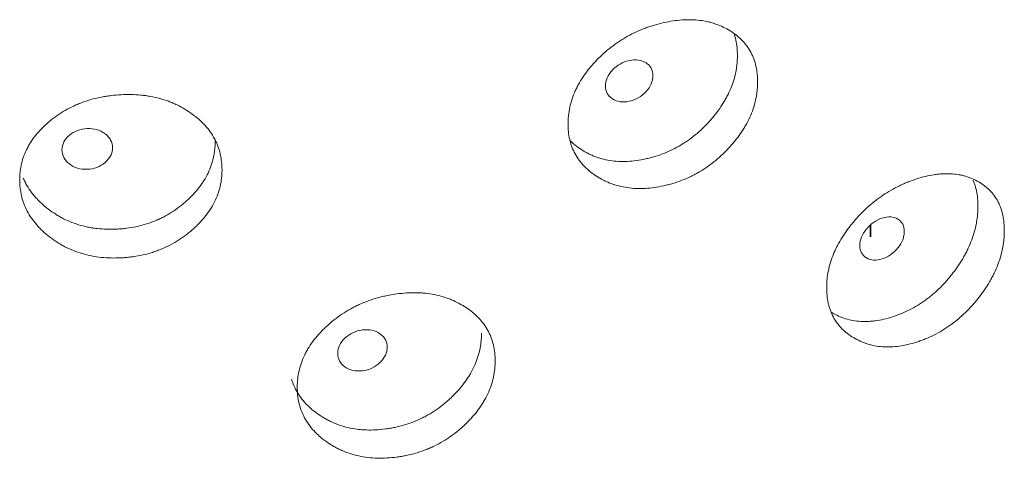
# Model space of a CAD drawing. Header units: millimetres. Extents: x 4 to 1188, y 1 to 840.
# Tile 154 of 197: x 993.13 to 998.76, y 222.37 to 224.88. Entities that reach past the tile are written whole.
import ezdxf

# ---------------------------------------------------------------- set-up
doc = ezdxf.new("R2010")
doc.units = ezdxf.units.MM
doc.layers.add('1', color=7, linetype='Continuous')

msp = doc.modelspace()

# ---------------------------------------------------------------- linework, layer by layer
at = {"layer": '1', "color": 154, "linetype": 'Continuous', "lineweight": 35}
msp.add_line((997.9934, 223.7062), (997.9934, 223.6402), dxfattribs=at)
at = {"layer": '1', "color": 154, "linetype": 'Continuous', "lineweight": 13}
for points, knots in [([(997.3467, 224.5268), (997.3467, 224.5248), (997.3467, 224.5229), (997.3467, 224.519), (997.3466, 224.5131), (997.3461, 224.4994), (997.3446, 224.4796), (997.3426, 224.4636), (997.3408, 224.4516), (997.3401, 224.4476), (997.3387, 224.4395), (997.3379, 224.4355), (997.3305, 224.3995), (997.3206, 224.3676), (997.3003, 224.3202), (997.2927, 224.3044), (997.282, 224.2848), (997.2798, 224.2808), (997.2754, 224.273), (997.2685, 224.2614), (997.2613, 224.2499), (997.2463, 224.2272), (997.2356, 224.2125), (997.2186, 224.1908), (997.2128, 224.1836), (997.2009, 224.1695), (997.1948, 224.1625), (997.1823, 224.1486), (997.1759, 224.1418), (997.1661, 224.1316), (997.1628, 224.1282), (997.1561, 224.1216), (997.1528, 224.1183), (997.1358, 224.102), (997.1218, 224.0894), (997.0785, 224.0535), (997.0477, 224.0318), (997.0108, 224.0101), (997.0067, 224.0077), (996.9984, 224.0031), (996.986, 223.9963), (996.9734, 223.9899), (996.9482, 223.9777), (996.9312, 223.9704), (996.8968, 223.9571), (996.8794, 223.9512), (996.8531, 223.9433), (996.8443, 223.9408), (996.831, 223.9374), (996.8265, 223.9362), (996.8177, 223.9341), (996.8132, 223.9331), (996.7733, 223.9243), (996.7382, 223.9192), (996.686, 223.9164), (996.6686, 223.9162), (996.6342, 223.9176), (996.6174, 223.9191), (996.5682, 223.9263), (996.5293, 223.9363), (996.4928, 223.9512), (996.4785, 223.9576), (996.4713, 223.9609), (996.4505, 223.9715), (996.4372, 223.9792), (996.4116, 223.9957), (996.3994, 224.0045), (996.3819, 224.0187), (996.3734, 224.026), (996.3652, 224.0337), (996.3598, 224.0389), (996.3572, 224.0415), (996.3339, 224.0657), (996.3165, 224.0891), (996.2956, 224.1275), (996.2881, 224.1441), (996.2818, 224.1615), (996.2795, 224.1686), (996.2783, 224.1721), (996.2751, 224.1829), (996.2732, 224.1901), (996.2649, 224.2265), (996.2611, 224.2642), (996.2622, 224.3031), (996.2631, 224.3187), (996.2637, 224.3266), (996.2662, 224.3502), (996.2688, 224.366), (996.279, 224.4131), (996.2893, 224.4445), (996.3053, 224.4797), (996.3071, 224.4837), (996.3109, 224.4914), (996.3167, 224.5031), (996.323, 224.5145), (996.3361, 224.5371), (996.3456, 224.5519), (996.3661, 224.581), (996.3771, 224.5952), (996.3946, 224.6162), (996.4006, 224.6231), (996.4098, 224.6334), (996.413, 224.6368), (996.4193, 224.6436), (996.4225, 224.6469), (996.4514, 224.677), (996.4789, 224.702), (996.5234, 224.7366), (996.5387, 224.7477), (996.5586, 224.7608), (996.5625, 224.7634), (996.5706, 224.7685), (996.5746, 224.771), (996.5867, 224.7784), (996.5949, 224.7831), (996.6359, 224.806), (996.6697, 224.8215), (996.7131, 224.8377), (996.7262, 224.8423), (996.7395, 224.8466), (996.7483, 224.8493), (996.7528, 224.8507), (996.7749, 224.8572), (996.7926, 224.8617), (996.8455, 224.8734), (996.8805, 224.8787), (996.9197, 224.8813), (996.9241, 224.8816), (996.9327, 224.882), (996.9456, 224.8824), (996.9753, 224.8824), (997.0164, 224.8794), (997.0557, 224.8725), (997.0823, 224.8656), (997.0935, 224.8622), (997.101, 224.8598), (997.1046, 224.8585), (997.1375, 224.847), (997.1643, 224.8339), (997.2017, 224.8108), (997.2136, 224.8025), (997.2279, 224.7912), (997.2307, 224.789), (997.2362, 224.7843), (997.2443, 224.7773), (997.2521, 224.7699), (997.2769, 224.7446), (997.2937, 224.7221), (997.3106, 224.6908), (997.3138, 224.6844), (997.3197, 224.6713), (997.3225, 224.6646), (997.33, 224.6443), (997.334, 224.6304), (997.3437, 224.5877), (997.3467, 224.5578), (997.3467, 224.5268)], [0, 0, 0, 0, 0.001953, 0.001953, 0.003906, 0.007813, 0.015625, 0.023438, 0.023438, 0.027344, 0.027344, 0.03125, 0.03125, 0.0625, 0.0625, 0.078125, 0.078125, 0.082031, 0.082031, 0.085938, 0.09375, 0.09375, 0.109375, 0.109375, 0.117188, 0.117188, 0.125, 0.125, 0.132813, 0.132813, 0.136719, 0.136719, 0.140625, 0.140625, 0.15625, 0.15625, 0.1875, 0.1875, 0.191406, 0.191406, 0.195313, 0.203125, 0.203125, 0.21875, 0.21875, 0.234375, 0.234375, 0.242188, 0.242188, 0.246094, 0.246094, 0.25, 0.25, 0.28125, 0.28125, 0.296875, 0.296875, 0.3125, 0.3125, 0.34375, 0.351563, 0.351563, 0.359375, 0.359375, 0.375, 0.375, 0.390625, 0.390625, 0.398438, 0.402344, 0.402344, 0.40625, 0.40625, 0.4375, 0.4375, 0.453125, 0.457031, 0.457031, 0.460938, 0.460938, 0.46875, 0.46875, 0.5, 0.507813, 0.507813, 0.515625, 0.515625, 0.53125, 0.53125, 0.5625, 0.5625, 0.566406, 0.566406, 0.570313, 0.578125, 0.578125, 0.59375, 0.59375, 0.609375, 0.609375, 0.617188, 0.617188, 0.621094, 0.621094, 0.625, 0.625, 0.65625, 0.65625, 0.671875, 0.671875, 0.675781, 0.675781, 0.679688, 0.679688, 0.6875, 0.6875, 0.71875, 0.71875, 0.726563, 0.730469, 0.730469, 0.734375, 0.734375, 0.75, 0.75, 0.78125, 0.78125, 0.785156, 0.785156, 0.789063, 0.796875, 0.8125, 0.828125, 0.835938, 0.839844, 0.839844, 0.84375, 0.84375, 0.875, 0.875, 0.890625, 0.890625, 0.894531, 0.894531, 0.898438, 0.90625, 0.90625, 0.9375, 0.9375, 0.945313, 0.945313, 0.953125, 0.953125, 0.96875, 0.96875, 1, 1, 1, 1]), ([(997.2109, 224.8058), (997.2154, 224.7928), (997.2191, 224.7796), (997.2282, 224.7378), (997.2311, 224.7083), (997.2311, 224.6776)], [0, 0, 0, 0, 0.324781, 0.324781, 1, 1, 1, 1]), ([(997.2311, 224.6776), (997.2311, 224.6757), (997.2311, 224.6737), (997.231, 224.6699), (997.2309, 224.6641), (997.2305, 224.6506), (997.2291, 224.6311), (997.2272, 224.6153), (997.2254, 224.6034), (997.2248, 224.5995), (997.2235, 224.5915), (997.2227, 224.5876), (997.2157, 224.552), (997.2062, 224.5205), (997.1868, 224.4736), (997.1795, 224.458), (997.1693, 224.4385), (997.1672, 224.4346), (997.1629, 224.4269), (997.1564, 224.4153), (997.1494, 224.4039), (997.1253, 224.3664), (997.1033, 224.3376), (997.0731, 224.303), (997.0669, 224.2962), (997.0573, 224.286), (997.0541, 224.2827), (997.0476, 224.276), (997.0444, 224.2727), (997.0279, 224.2564), (997.0006, 224.2313), (996.9641, 224.2026), (996.9372, 224.184), (996.9254, 224.1764), (996.9175, 224.1713), (996.9135, 224.1689), (996.8772, 224.1471), (996.8441, 224.1309), (996.7933, 224.1109), (996.7718, 224.1035), (996.75, 224.0972), (996.7413, 224.0947), (996.7369, 224.0935), (996.7238, 224.0901), (996.715, 224.088), (996.6713, 224.0784), (996.6366, 224.0735), (996.5936, 224.0714), (996.585, 224.0712), (996.5722, 224.0712), (996.5679, 224.0713), (996.5594, 224.0715), (996.5382, 224.0723), (996.5177, 224.0745), (996.4695, 224.0822), (996.4353, 224.0916), (996.4029, 224.1051), (996.3958, 224.1082), (996.3922, 224.1098), (996.3817, 224.1147), (996.3748, 224.1182), (996.3546, 224.129), (996.3417, 224.1368), (996.3169, 224.1536), (996.305, 224.1625), (996.2881, 224.1769), (996.2826, 224.1818), (996.2767, 224.1874), (996.2762, 224.188), (996.2756, 224.1885)], [0, 0, 0, 0, 0.004892, 0.004892, 0.009784, 0.019568, 0.039136, 0.058704, 0.058704, 0.068488, 0.068488, 0.078272, 0.078272, 0.156544, 0.156544, 0.195679, 0.195679, 0.205463, 0.205463, 0.215247, 0.234815, 0.234815, 0.313087, 0.313087, 0.332655, 0.332655, 0.342439, 0.342439, 0.352223, 0.352223, 0.391359, 0.430495, 0.450063, 0.459847, 0.459847, 0.469631, 0.469631, 0.547902, 0.547902, 0.587038, 0.596822, 0.596822, 0.606606, 0.606606, 0.626174, 0.626174, 0.704446, 0.704446, 0.724014, 0.724014, 0.733798, 0.733798, 0.743582, 0.782718, 0.782718, 0.860989, 0.870773, 0.870773, 0.880557, 0.880557, 0.900125, 0.900125, 0.939261, 0.939261, 0.978397, 0.978397, 0.997965, 0.997965, 1, 1, 1, 1]), ([(996.4764, 224.5035), (996.4763, 224.4874), (996.4795, 224.4733), (996.4928, 224.4486), (996.5025, 224.4383), (996.5294, 224.4209), (996.5441, 224.4154), (996.5762, 224.4107), (996.5933, 224.4115), (996.6497, 224.4236), (996.6816, 224.4419), (996.7213, 224.485), (996.7312, 224.4998), (996.7411, 224.5225), (996.7435, 224.5302), (996.7468, 224.5458), (996.7476, 224.5536), (996.7475, 224.5779), (996.7442, 224.5922), (996.7344, 224.6106), (996.7303, 224.6162), (996.7205, 224.6265), (996.7149, 224.6311), (996.6949, 224.6439), (996.6802, 224.6492), (996.6483, 224.6537), (996.6312, 224.6528), (996.5747, 224.6406), (996.5424, 224.6222), (996.4898, 224.5659), (996.4765, 224.5356), (996.4764, 224.5035)], [0, 0, 0, 0, 0.0625, 0.0625, 0.125, 0.125, 0.1875, 0.1875, 0.25, 0.25, 0.375, 0.375, 0.4375, 0.4375, 0.46875, 0.46875, 0.5, 0.5, 0.5625, 0.5625, 0.59375, 0.59375, 0.625, 0.625, 0.6875, 0.6875, 0.75, 0.75, 0.875, 0.875, 1, 1, 1, 1]), ([(994.2825, 224.0239), (994.2825, 224.0219), (994.2825, 224.02), (994.2825, 224.0161), (994.2824, 224.0102), (994.2818, 223.9966), (994.2803, 223.9771), (994.2781, 223.9615), (994.2761, 223.9497), (994.2754, 223.9458), (994.2738, 223.938), (994.273, 223.9342), (994.265, 223.8994), (994.2542, 223.8692), (994.2323, 223.8252), (994.224, 223.8107), (994.2125, 223.7929), (994.2101, 223.7893), (994.2053, 223.7822), (994.1979, 223.7717), (994.1901, 223.7615), (994.1738, 223.7414), (994.1623, 223.7284), (994.144, 223.7096), (994.1377, 223.7034), (994.1249, 223.6913), (994.1183, 223.6853), (994.1048, 223.6736), (994.0979, 223.6678), (994.0874, 223.6593), (994.0838, 223.6565), (994.0766, 223.6509), (994.073, 223.6482), (994.0548, 223.6347), (994.0397, 223.6246), (993.993, 223.596), (993.96, 223.5794), (993.9204, 223.5639), (993.916, 223.5622), (993.9071, 223.559), (993.8937, 223.5543), (993.8803, 223.55), (993.8532, 223.5421), (993.835, 223.5376), (993.7982, 223.5301), (993.7796, 223.5271), (993.7515, 223.5237), (993.7421, 223.5227), (993.7279, 223.5215), (993.7232, 223.5211), (993.7137, 223.5205), (993.709, 223.5202), (993.6664, 223.5181), (993.6289, 223.5189), (993.5734, 223.5248), (993.555, 223.5275), (993.5184, 223.5347), (993.5006, 223.5391), (993.4484, 223.5544), (993.4072, 223.571), (993.3686, 223.592), (993.3534, 223.6007), (993.3459, 223.6053), (993.3238, 223.6194), (993.3098, 223.6293), (993.2828, 223.65), (993.2699, 223.6609), (993.2514, 223.678), (993.2424, 223.6867), (993.2338, 223.6958), (993.2282, 223.7019), (993.2254, 223.705), (993.2008, 223.733), (993.1825, 223.7594), (993.1606, 223.8012), (993.1526, 223.8191), (993.1461, 223.8375), (993.1436, 223.845), (993.1424, 223.8487), (993.139, 223.86), (993.137, 223.8675), (993.1282, 223.9054), (993.1243, 223.9436), (993.1254, 223.9823), (993.1263, 223.9979), (993.127, 224.0056), (993.1297, 224.0289), (993.1323, 224.0442), (993.1431, 224.0896), (993.1539, 224.1193), (993.1707, 224.1518), (993.1727, 224.1554), (993.1766, 224.1626), (993.1828, 224.1732), (993.1894, 224.1836), (993.2032, 224.2041), (993.2132, 224.2173), (993.2348, 224.2429), (993.2464, 224.2553), (993.2648, 224.2733), (993.2712, 224.2793), (993.2809, 224.288), (993.2842, 224.2909), (993.2909, 224.2966), (993.2942, 224.2995), (993.3248, 224.3247), (993.3539, 224.3451), (993.4009, 224.3723), (993.4171, 224.3808), (993.4382, 224.3906), (993.4424, 224.3925), (993.4509, 224.3963), (993.4552, 224.3981), (993.468, 224.4035), (993.4767, 224.4069), (993.5202, 224.4228), (993.5561, 224.4327), (993.6023, 224.4416), (993.6163, 224.444), (993.6303, 224.446), (993.6398, 224.4473), (993.6445, 224.4479), (993.6681, 224.4507), (993.6869, 224.4522), (993.7433, 224.455), (993.7808, 224.4545), (993.8228, 224.4505), (993.8274, 224.45), (993.8367, 224.449), (993.8505, 224.4472), (993.8823, 224.4422), (993.9263, 224.4324), (993.9686, 224.4188), (993.9972, 224.4074), (994.0092, 224.4021), (994.0172, 224.3984), (994.0212, 224.3966), (994.0565, 224.3795), (994.0854, 224.3619), (994.1257, 224.3324), (994.1386, 224.3221), (994.154, 224.3085), (994.157, 224.3057), (994.163, 224.3002), (994.1718, 224.2917), (994.1801, 224.2831), (994.2069, 224.2536), (994.2251, 224.2282), (994.2434, 224.1941), (994.2469, 224.1871), (994.2533, 224.173), (994.2563, 224.1658), (994.2644, 224.1443), (994.2688, 224.1297), (994.2792, 224.0853), (994.2825, 224.055), (994.2825, 224.0239)], [0, 0, 0, 0, 0.001953, 0.001953, 0.003906, 0.007813, 0.015625, 0.023438, 0.023438, 0.027344, 0.027344, 0.03125, 0.03125, 0.0625, 0.0625, 0.078125, 0.078125, 0.082031, 0.082031, 0.085938, 0.09375, 0.09375, 0.109375, 0.109375, 0.117188, 0.117188, 0.125, 0.125, 0.132813, 0.132813, 0.136719, 0.136719, 0.140625, 0.140625, 0.15625, 0.15625, 0.1875, 0.1875, 0.191406, 0.191406, 0.195313, 0.203125, 0.203125, 0.21875, 0.21875, 0.234375, 0.234375, 0.242188, 0.242188, 0.246094, 0.246094, 0.25, 0.25, 0.28125, 0.28125, 0.296875, 0.296875, 0.3125, 0.3125, 0.34375, 0.351563, 0.351563, 0.359375, 0.359375, 0.375, 0.375, 0.390625, 0.390625, 0.398438, 0.402344, 0.402344, 0.40625, 0.40625, 0.4375, 0.4375, 0.453125, 0.457031, 0.457031, 0.460938, 0.460938, 0.46875, 0.46875, 0.5, 0.507813, 0.507813, 0.515625, 0.515625, 0.53125, 0.53125, 0.5625, 0.5625, 0.566406, 0.566406, 0.570313, 0.578125, 0.578125, 0.59375, 0.59375, 0.609375, 0.609375, 0.617188, 0.617188, 0.621094, 0.621094, 0.625, 0.625, 0.65625, 0.65625, 0.671875, 0.671875, 0.675781, 0.675781, 0.679688, 0.679688, 0.6875, 0.6875, 0.71875, 0.71875, 0.726563, 0.730469, 0.730469, 0.734375, 0.734375, 0.75, 0.75, 0.78125, 0.78125, 0.785156, 0.785156, 0.789063, 0.796875, 0.8125, 0.828125, 0.835938, 0.839844, 0.839844, 0.84375, 0.84375, 0.875, 0.875, 0.890625, 0.890625, 0.894531, 0.894531, 0.898438, 0.90625, 0.90625, 0.9375, 0.9375, 0.945313, 0.945313, 0.953125, 0.953125, 0.96875, 0.96875, 1, 1, 1, 1]), ([(993.3671, 224.1378), (993.3671, 224.1218), (993.3705, 224.1071), (993.3845, 224.0802), (993.3949, 224.0681), (993.4234, 224.0462), (993.439, 224.0381), (993.4731, 224.0279), (993.4913, 224.0258), (993.5514, 224.0283), (993.5854, 224.0411), (993.6278, 224.0774), (993.6383, 224.0904), (993.6489, 224.1115), (993.6515, 224.1188), (993.655, 224.1338), (993.6559, 224.1415), (993.6558, 224.1658), (993.6523, 224.1806), (993.6418, 224.2007), (993.6374, 224.207), (993.6269, 224.219), (993.6209, 224.2245), (993.5996, 224.2408), (993.584, 224.2486), (993.5499, 224.2586), (993.5317, 224.2607), (993.4715, 224.2581), (993.4373, 224.2453), (993.3814, 224.198), (993.3673, 224.1699), (993.3671, 224.1378)], [0, 0, 0, 0, 0.0625, 0.0625, 0.125, 0.125, 0.1875, 0.1875, 0.25, 0.25, 0.375, 0.375, 0.4375, 0.4375, 0.46875, 0.46875, 0.5, 0.5, 0.5625, 0.5625, 0.59375, 0.59375, 0.625, 0.625, 0.6875, 0.6875, 0.75, 0.75, 0.875, 0.875, 1, 1, 1, 1]), ([(994.2435, 224.1873), (994.2435, 224.1854), (994.2435, 224.1834), (994.2434, 224.1796), (994.2433, 224.1738), (994.2428, 224.1604), (994.2413, 224.1411), (994.2393, 224.1257), (994.2374, 224.1141), (994.2367, 224.1102), (994.2352, 224.1025), (994.2344, 224.0987), (994.2268, 224.0643), (994.2165, 224.0344), (994.1956, 223.9908), (994.1877, 223.9764), (994.1767, 223.9587), (994.1744, 223.9551), (994.1697, 223.9481), (994.1626, 223.9376), (994.1551, 223.9274), (994.1291, 223.894), (994.1054, 223.8689), (994.0727, 223.8394), (994.066, 223.8337), (994.0557, 223.8251), (994.0523, 223.8223), (994.0453, 223.8167), (994.0418, 223.814), (994.024, 223.8004), (993.9946, 223.7799), (993.9554, 223.7574), (993.9265, 223.7433), (993.9138, 223.7377), (993.9053, 223.734), (993.901, 223.7322), (993.8621, 223.7165), (993.8266, 223.7059), (993.7722, 223.6945), (993.7493, 223.6907), (993.726, 223.688), (993.7167, 223.687), (993.712, 223.6866), (993.698, 223.6854), (993.6886, 223.6847), (993.642, 223.6825), (993.6051, 223.6834), (993.5593, 223.6885), (993.5502, 223.6898), (993.5365, 223.6919), (993.532, 223.6927), (993.5229, 223.6944), (993.5004, 223.6987), (993.4786, 223.7043), (993.4276, 223.72), (993.3913, 223.7353), (993.357, 223.7541), (993.3495, 223.7584), (993.3457, 223.7606), (993.3346, 223.7673), (993.3273, 223.7719), (993.3059, 223.7861), (993.2923, 223.7961), (993.2662, 223.817), (993.2537, 223.8279), (993.2358, 223.8451), (993.23, 223.8509), (993.2216, 223.8599), (993.2188, 223.8629), (993.2134, 223.8691), (993.2107, 223.8721), (993.1872, 223.9001), (993.1697, 223.9263), (993.1521, 223.9613), (993.1487, 223.9686), (993.1455, 223.976)], [0, 0, 0, 0, 0.004383, 0.004383, 0.008765, 0.01753, 0.035061, 0.052591, 0.052591, 0.061356, 0.061356, 0.070121, 0.070121, 0.140243, 0.140243, 0.175303, 0.175303, 0.184068, 0.184068, 0.192834, 0.210364, 0.210364, 0.280485, 0.280485, 0.298016, 0.298016, 0.306781, 0.306781, 0.315546, 0.315546, 0.350607, 0.385667, 0.403198, 0.411963, 0.411963, 0.420728, 0.420728, 0.490849, 0.490849, 0.52591, 0.534675, 0.534675, 0.54344, 0.54344, 0.56097, 0.56097, 0.631092, 0.631092, 0.648622, 0.648622, 0.657387, 0.657387, 0.666152, 0.701213, 0.701213, 0.771334, 0.7801, 0.7801, 0.788865, 0.788865, 0.806395, 0.806395, 0.841456, 0.841456, 0.876516, 0.876516, 0.894047, 0.894047, 0.902812, 0.902812, 0.911577, 0.911577, 0.981698, 0.981698, 1, 1, 1, 1]), ([(998.758, 223.6748), (998.758, 223.6729), (998.758, 223.6709), (998.758, 223.667), (998.7579, 223.6612), (998.7574, 223.6474), (998.7561, 223.6275), (998.7542, 223.6114), (998.7525, 223.5992), (998.7519, 223.5951), (998.7506, 223.587), (998.7499, 223.5829), (998.743, 223.5463), (998.7337, 223.5137), (998.7149, 223.4646), (998.7078, 223.4483), (998.6979, 223.4278), (998.6959, 223.4237), (998.6917, 223.4155), (998.6854, 223.4034), (998.6786, 223.3913), (998.6647, 223.3675), (998.6547, 223.3519), (998.6389, 223.3289), (998.6335, 223.3213), (998.6225, 223.3062), (998.6168, 223.2987), (998.6052, 223.2839), (998.5992, 223.2765), (998.5901, 223.2656), (998.587, 223.262), (998.5808, 223.2548), (998.5776, 223.2512), (998.5619, 223.2336), (998.5488, 223.22), (998.5084, 223.1806), (998.4797, 223.1565), (998.4452, 223.1319), (998.4414, 223.1292), (998.4337, 223.1239), (998.422, 223.1162), (998.4103, 223.1088), (998.3867, 223.0947), (998.3708, 223.086), (998.3387, 223.07), (998.3224, 223.0627), (998.2978, 223.0528), (998.2895, 223.0496), (998.2771, 223.0451), (998.2729, 223.0437), (998.2646, 223.0409), (998.2604, 223.0395), (998.2231, 223.0276), (998.1901, 223.0197), (998.1411, 223.0128), (998.1248, 223.0113), (998.0925, 223.01), (998.0767, 223.0102), (998.0305, 223.0135), (997.9939, 223.0205), (997.9595, 223.0325), (997.946, 223.0377), (997.9393, 223.0405), (997.9197, 223.0495), (997.9071, 223.0561), (997.883, 223.0706), (997.8715, 223.0784), (997.855, 223.0912), (997.8469, 223.0979), (997.8392, 223.1049), (997.8342, 223.1097), (997.8317, 223.1121), (997.8097, 223.1344), (997.7933, 223.1566), (997.7736, 223.1933), (997.7664, 223.2093), (997.7606, 223.2262), (997.7583, 223.2331), (997.7572, 223.2366), (997.7542, 223.247), (997.7524, 223.2541), (997.7445, 223.2899), (997.741, 223.3272), (997.742, 223.3662), (997.7428, 223.3819), (997.7434, 223.3899), (997.7458, 223.4137), (997.7482, 223.4296), (997.7578, 223.4776), (997.7676, 223.5098), (997.7827, 223.5463), (997.7844, 223.5503), (997.788, 223.5584), (997.7935, 223.5705), (997.7994, 223.5824), (997.8118, 223.6061), (997.8208, 223.6216), (997.8401, 223.6523), (997.8505, 223.6674), (997.867, 223.6897), (997.8726, 223.6971), (997.8813, 223.7081), (997.8843, 223.7118), (997.8902, 223.7191), (997.8932, 223.7227), (997.9205, 223.755), (997.9465, 223.7822), (997.9883, 223.8203), (998.0027, 223.8325), (998.0214, 223.8473), (998.0251, 223.8502), (998.0327, 223.8559), (998.0365, 223.8587), (998.0479, 223.867), (998.0555, 223.8724), (998.0941, 223.8985), (998.1258, 223.9166), (998.1666, 223.9362), (998.1789, 223.9419), (998.1913, 223.9472), (998.1996, 223.9506), (998.2038, 223.9523), (998.2245, 223.9606), (998.2411, 223.9664), (998.2906, 223.9823), (998.3234, 223.9904), (998.3601, 223.9961), (998.3642, 223.9966), (998.3723, 223.9977), (998.3843, 223.9992), (998.4121, 224.0015), (998.4504, 224.0017), (998.4871, 223.9979), (998.512, 223.993), (998.5224, 223.9905), (998.5293, 223.9887), (998.5328, 223.9877), (998.5634, 223.9787), (998.5884, 223.9678), (998.6232, 223.9475), (998.6343, 223.9402), (998.6475, 223.9301), (998.6502, 223.928), (998.6553, 223.9238), (998.6629, 223.9174), (998.6701, 223.9106), (998.6931, 223.8873), (998.7088, 223.8661), (998.7245, 223.8361), (998.7275, 223.8299), (998.733, 223.8173), (998.7355, 223.8108), (998.7425, 223.7911), (998.7462, 223.7775), (998.7552, 223.7355), (998.758, 223.7059), (998.758, 223.6748)], [0, 0, 0, 0, 0.001953, 0.001953, 0.003906, 0.007813, 0.015625, 0.023438, 0.023438, 0.027344, 0.027344, 0.03125, 0.03125, 0.0625, 0.0625, 0.078125, 0.078125, 0.082031, 0.082031, 0.085938, 0.09375, 0.09375, 0.109375, 0.109375, 0.117188, 0.117188, 0.125, 0.125, 0.132813, 0.132813, 0.136719, 0.136719, 0.140625, 0.140625, 0.15625, 0.15625, 0.1875, 0.1875, 0.191406, 0.191406, 0.195313, 0.203125, 0.203125, 0.21875, 0.21875, 0.234375, 0.234375, 0.242188, 0.242188, 0.246094, 0.246094, 0.25, 0.25, 0.28125, 0.28125, 0.296875, 0.296875, 0.3125, 0.3125, 0.34375, 0.351563, 0.351563, 0.359375, 0.359375, 0.375, 0.375, 0.390625, 0.390625, 0.398438, 0.402344, 0.402344, 0.40625, 0.40625, 0.4375, 0.4375, 0.453125, 0.457031, 0.457031, 0.460938, 0.460938, 0.46875, 0.46875, 0.5, 0.507813, 0.507813, 0.515625, 0.515625, 0.53125, 0.53125, 0.5625, 0.5625, 0.566406, 0.566406, 0.570313, 0.578125, 0.578125, 0.59375, 0.59375, 0.609375, 0.609375, 0.617188, 0.617188, 0.621094, 0.621094, 0.625, 0.625, 0.65625, 0.65625, 0.671875, 0.671875, 0.675781, 0.675781, 0.679688, 0.679688, 0.6875, 0.6875, 0.71875, 0.71875, 0.726563, 0.730469, 0.730469, 0.734375, 0.734375, 0.75, 0.75, 0.78125, 0.78125, 0.785156, 0.785156, 0.789063, 0.796875, 0.8125, 0.828125, 0.835938, 0.839844, 0.839844, 0.84375, 0.84375, 0.875, 0.875, 0.890625, 0.890625, 0.894531, 0.894531, 0.898438, 0.90625, 0.90625, 0.9375, 0.9375, 0.945313, 0.945313, 0.953125, 0.953125, 0.96875, 0.96875, 1, 1, 1, 1]), ([(998.5797, 223.9646), (998.58, 223.9638), (998.5803, 223.963), (998.5833, 223.9559), (998.5857, 223.9495), (998.5923, 223.9299), (998.5959, 223.9165), (998.6044, 223.8749), (998.6071, 223.8456), (998.6071, 223.8149)], [0, 0, 0, 0, 0.017682, 0.017682, 0.158013, 0.158013, 0.438675, 0.438675, 1, 1, 1, 1]), ([(998.6071, 223.8149), (998.6071, 223.813), (998.6071, 223.811), (998.6071, 223.8072), (998.607, 223.8014), (998.6065, 223.7878), (998.6052, 223.7682), (998.6035, 223.7523), (998.6019, 223.7403), (998.6013, 223.7363), (998.6, 223.7283), (998.5993, 223.7242), (998.5928, 223.6881), (998.584, 223.6559), (998.566, 223.6074), (998.5592, 223.5912), (998.5497, 223.571), (998.5478, 223.567), (998.5438, 223.5589), (998.5377, 223.5468), (998.5312, 223.5348), (998.5088, 223.4954), (998.4884, 223.4649), (998.4602, 223.428), (998.4544, 223.4207), (998.4455, 223.4098), (998.4425, 223.4062), (998.4365, 223.399), (998.4334, 223.3954), (998.4181, 223.3778), (998.3927, 223.3506), (998.3586, 223.319), (998.3336, 223.2984), (998.3225, 223.2898), (998.3151, 223.2842), (998.3114, 223.2814), (998.2775, 223.2568), (998.2466, 223.238), (998.199, 223.214), (998.1789, 223.2049), (998.1586, 223.1969), (998.1504, 223.1938), (998.1463, 223.1922), (998.134, 223.1878), (998.1258, 223.185), (998.0849, 223.172), (998.0523, 223.1643), (998.0119, 223.1589), (998.0039, 223.158), (997.9918, 223.157), (997.9878, 223.1567), (997.9798, 223.1563), (997.9599, 223.1555), (997.9406, 223.156), (997.8954, 223.1599), (997.8631, 223.1667), (997.8327, 223.1776), (997.8259, 223.1802), (997.8226, 223.1815), (997.8127, 223.1856), (997.8062, 223.1885), (997.7884, 223.1971), (997.7775, 223.2031), (997.7669, 223.2097)], [0, 0, 0, 0, 0.00523, 0.00523, 0.010461, 0.020921, 0.041843, 0.062764, 0.062764, 0.073225, 0.073225, 0.083686, 0.083686, 0.167371, 0.167371, 0.209214, 0.209214, 0.219674, 0.219674, 0.230135, 0.251057, 0.251057, 0.334742, 0.334742, 0.355663, 0.355663, 0.366124, 0.366124, 0.376585, 0.376585, 0.418428, 0.46027, 0.481192, 0.491652, 0.491652, 0.502113, 0.502113, 0.585799, 0.585799, 0.627641, 0.638102, 0.638102, 0.648563, 0.648563, 0.669484, 0.669484, 0.75317, 0.75317, 0.774091, 0.774091, 0.784552, 0.784552, 0.795012, 0.836855, 0.836855, 0.920541, 0.931001, 0.931001, 0.941462, 0.941462, 0.962383, 0.962383, 1, 1, 1, 1]), ([(997.9318, 223.5909), (997.9317, 223.5748), (997.9348, 223.5609), (997.9472, 223.5373), (997.9563, 223.5278), (997.9815, 223.5125), (997.9953, 223.5082), (998.0254, 223.5061), (998.0415, 223.5082), (998.0943, 223.5249), (998.1241, 223.5458), (998.1613, 223.592), (998.1705, 223.6076), (998.1797, 223.6311), (998.182, 223.639), (998.1851, 223.6549), (998.1858, 223.6627), (998.1858, 223.687), (998.1827, 223.701), (998.1735, 223.7186), (998.1697, 223.7239), (998.1605, 223.7334), (998.1553, 223.7376), (998.1366, 223.7487), (998.1229, 223.7529), (998.093, 223.7548), (998.077, 223.7526), (998.024, 223.7359), (997.9938, 223.7149), (997.9444, 223.6544), (997.9319, 223.623), (997.9318, 223.5909)], [0, 0, 0, 0, 0.0625, 0.0625, 0.125, 0.125, 0.1875, 0.1875, 0.25, 0.25, 0.375, 0.375, 0.4375, 0.4375, 0.46875, 0.46875, 0.5, 0.5, 0.5625, 0.5625, 0.59375, 0.59375, 0.625, 0.625, 0.6875, 0.6875, 0.75, 0.75, 0.875, 0.875, 1, 1, 1, 1]), ([(995.8451, 222.9303), (995.8451, 222.9284), (995.8451, 222.9264), (995.8451, 222.9225), (995.845, 222.9167), (995.8444, 222.903), (995.8429, 222.8833), (995.8408, 222.8675), (995.8389, 222.8556), (995.8382, 222.8517), (995.8367, 222.8438), (995.8359, 222.8398), (995.8281, 222.8044), (995.8176, 222.7734), (995.7963, 222.7276), (995.7883, 222.7124), (995.7771, 222.6937), (995.7748, 222.69), (995.7701, 222.6825), (995.7629, 222.6714), (995.7553, 222.6606), (995.7395, 222.6391), (995.7283, 222.6253), (995.7105, 222.605), (995.7044, 222.5983), (995.6919, 222.5851), (995.6855, 222.5786), (995.6724, 222.5658), (995.6657, 222.5595), (995.6554, 222.5501), (995.6519, 222.547), (995.6449, 222.5409), (995.6414, 222.5379), (995.6236, 222.523), (995.609, 222.5116), (995.5635, 222.4793), (995.5313, 222.4601), (995.4927, 222.4414), (995.4883, 222.4394), (995.4797, 222.4355), (995.4667, 222.4297), (995.4535, 222.4244), (995.4271, 222.4143), (995.4093, 222.4084), (995.3734, 222.3979), (995.3552, 222.3934), (995.3278, 222.3877), (995.3185, 222.386), (995.3047, 222.3836), (995.3, 222.3829), (995.2908, 222.3815), (995.2861, 222.3808), (995.2445, 222.3753), (995.2078, 222.3731), (995.1534, 222.3746), (995.1354, 222.3759), (995.0995, 222.3801), (995.082, 222.383), (995.0309, 222.3942), (994.9904, 222.4075), (994.9525, 222.4254), (994.9376, 222.4329), (994.9302, 222.4369), (994.9085, 222.4492), (994.8947, 222.4579), (994.8682, 222.4765), (994.8555, 222.4864), (994.8373, 222.502), (994.8285, 222.51), (994.82, 222.5184), (994.8144, 222.524), (994.8117, 222.5269), (994.7875, 222.5529), (994.7695, 222.5778), (994.7479, 222.6179), (994.74, 222.6351), (994.7336, 222.6531), (994.7311, 222.6603), (994.73, 222.664), (994.7266, 222.675), (994.7247, 222.6824), (994.716, 222.7195), (994.7121, 222.7574), (994.7133, 222.7962), (994.7142, 222.8118), (994.7148, 222.8197), (994.7174, 222.8431), (994.72, 222.8586), (994.7306, 222.9049), (994.7413, 222.9354), (994.7579, 222.9694), (994.7598, 222.9731), (994.7637, 222.9806), (994.7697, 222.9917), (994.7762, 223.0027), (994.7898, 223.0242), (994.7997, 223.0382), (994.821, 223.0656), (994.8323, 223.0789), (994.8505, 223.0984), (994.8567, 223.1048), (994.8663, 223.1144), (994.8696, 223.1175), (994.8761, 223.1238), (994.8794, 223.1269), (994.9095, 223.1546), (994.9381, 223.1773), (994.9842, 223.2083), (995.0002, 223.218), (995.0208, 223.2296), (995.025, 223.2318), (995.0333, 223.2363), (995.0375, 223.2385), (995.0501, 223.2448), (995.0586, 223.2489), (995.1013, 223.2684), (995.1365, 223.2811), (995.1817, 223.2937), (995.1954, 223.2972), (995.2092, 223.3004), (995.2184, 223.3024), (995.2231, 223.3034), (995.2462, 223.3081), (995.2646, 223.3111), (995.3198, 223.3184), (995.3564, 223.3209), (995.3974, 223.3203), (995.4019, 223.3201), (995.411, 223.3198), (995.4245, 223.3192), (995.4555, 223.3167), (995.4985, 223.3104), (995.5396, 223.3002), (995.5675, 223.291), (995.5793, 223.2867), (995.5871, 223.2837), (995.5909, 223.2822), (995.6254, 223.2679), (995.6535, 223.2526), (995.6927, 223.2264), (995.7052, 223.2171), (995.7202, 223.2047), (995.7231, 223.2021), (995.7289, 223.1971), (995.7375, 223.1893), (995.7456, 223.1813), (995.7717, 223.154), (995.7894, 223.1301), (995.8072, 223.0974), (995.8105, 223.0907), (995.8167, 223.0771), (995.8196, 223.0702), (995.8275, 223.0493), (995.8318, 223.035), (995.8419, 222.9915), (995.8451, 222.9614), (995.8451, 222.9303)], [0, 0, 0, 0, 0.001953, 0.001953, 0.003906, 0.007812, 0.015625, 0.023437, 0.023437, 0.027344, 0.027344, 0.03125, 0.03125, 0.0625, 0.0625, 0.078125, 0.078125, 0.082031, 0.082031, 0.085937, 0.09375, 0.09375, 0.109375, 0.109375, 0.117187, 0.117187, 0.125, 0.125, 0.132812, 0.132812, 0.136719, 0.136719, 0.140625, 0.140625, 0.15625, 0.15625, 0.1875, 0.1875, 0.191406, 0.191406, 0.195313, 0.203125, 0.203125, 0.21875, 0.21875, 0.234375, 0.234375, 0.242188, 0.242188, 0.246094, 0.246094, 0.25, 0.25, 0.28125, 0.28125, 0.296875, 0.296875, 0.3125, 0.3125, 0.34375, 0.351563, 0.351563, 0.359375, 0.359375, 0.375, 0.375, 0.390625, 0.390625, 0.398438, 0.402344, 0.402344, 0.40625, 0.40625, 0.4375, 0.4375, 0.453125, 0.457031, 0.457031, 0.460937, 0.460937, 0.46875, 0.46875, 0.5, 0.507812, 0.507812, 0.515625, 0.515625, 0.53125, 0.53125, 0.5625, 0.5625, 0.566406, 0.566406, 0.570312, 0.578125, 0.578125, 0.59375, 0.59375, 0.609375, 0.609375, 0.617187, 0.617187, 0.621094, 0.621094, 0.625, 0.625, 0.65625, 0.65625, 0.671875, 0.671875, 0.675781, 0.675781, 0.679687, 0.679687, 0.6875, 0.6875, 0.71875, 0.71875, 0.726562, 0.730469, 0.730469, 0.734375, 0.734375, 0.75, 0.75, 0.78125, 0.78125, 0.785156, 0.785156, 0.789062, 0.796875, 0.8125, 0.828125, 0.835937, 0.839844, 0.839844, 0.84375, 0.84375, 0.875, 0.875, 0.890625, 0.890625, 0.894531, 0.894531, 0.898437, 0.90625, 0.90625, 0.9375, 0.9375, 0.945312, 0.945312, 0.953125, 0.953125, 0.96875, 0.96875, 1, 1, 1, 1]), ([(995.767, 223.089), (995.767, 223.0871), (995.767, 223.0851), (995.767, 223.0813), (995.7669, 223.0755), (995.7664, 223.062), (995.7649, 223.0426), (995.7629, 223.027), (995.7611, 223.0153), (995.7604, 223.0114), (995.759, 223.0036), (995.7582, 222.9997), (995.7508, 222.9647), (995.7408, 222.934), (995.7205, 222.8886), (995.7128, 222.8736), (995.7021, 222.855), (995.6999, 222.8513), (995.6954, 222.8439), (995.6885, 222.8329), (995.6811, 222.8221), (995.6558, 222.7865), (995.6328, 222.7596), (995.601, 222.7275), (995.5945, 222.7212), (995.5845, 222.7118), (995.5811, 222.7087), (995.5743, 222.7026), (995.5709, 222.6996), (995.5536, 222.6846), (995.525, 222.6618), (995.4868, 222.6361), (995.4586, 222.6197), (995.4462, 222.6131), (995.4379, 222.6087), (995.4337, 222.6066), (995.3958, 222.5878), (995.3612, 222.5744), (995.308, 222.5586), (995.2856, 222.553), (995.2628, 222.5484), (995.2537, 222.5467), (995.2492, 222.5458), (995.2354, 222.5435), (995.2263, 222.5421), (995.1807, 222.5361), (995.1445, 222.5341), (995.0997, 222.5356), (995.0907, 222.5361), (995.0773, 222.5372), (995.0729, 222.5376), (995.064, 222.5385), (995.042, 222.5411), (995.0206, 222.5449), (994.9705, 222.5565), (994.9349, 222.5689), (994.9012, 222.585), (994.8938, 222.5887), (994.8901, 222.5906), (994.8792, 222.5963), (994.872, 222.6004), (994.851, 222.6128), (994.8377, 222.6217), (994.8119, 222.6405), (994.7996, 222.6504), (994.7821, 222.6662), (994.7764, 222.6716), (994.7681, 222.6799), (994.7654, 222.6827), (994.76, 222.6884), (994.7574, 222.6913), (994.7342, 222.7173), (994.717, 222.7422), (994.6964, 222.782), (994.6889, 222.7992), (994.6827, 222.817), (994.6809, 222.8225), (994.6803, 222.8244), (994.6797, 222.8264)], [0, 0, 0, 0, 0.004254, 0.004254, 0.008508, 0.017016, 0.034032, 0.051048, 0.051048, 0.059556, 0.059556, 0.068064, 0.068064, 0.136129, 0.136129, 0.170161, 0.170161, 0.178669, 0.178669, 0.187177, 0.204193, 0.204193, 0.272257, 0.272257, 0.289273, 0.289273, 0.297781, 0.297781, 0.306289, 0.306289, 0.340321, 0.374353, 0.391369, 0.399877, 0.399877, 0.408386, 0.408386, 0.47645, 0.47645, 0.510482, 0.51899, 0.51899, 0.527498, 0.527498, 0.544514, 0.544514, 0.612578, 0.612578, 0.629594, 0.629594, 0.638102, 0.638102, 0.64661, 0.680643, 0.680643, 0.748707, 0.757215, 0.757215, 0.765723, 0.765723, 0.782739, 0.782739, 0.816771, 0.816771, 0.850803, 0.850803, 0.867819, 0.867819, 0.876327, 0.876327, 0.884835, 0.884835, 0.9529, 0.9529, 0.986932, 0.99544, 0.99544, 1, 1, 1, 1]), ([(994.9444, 222.9734), (994.9443, 222.9573), (994.9477, 222.9429), (994.9615, 222.9171), (994.9717, 222.9059), (994.9996, 222.8863), (995.015, 222.8796), (995.0484, 222.8722), (995.0662, 222.8715), (995.1251, 222.8789), (995.1583, 222.8945), (995.1998, 222.9342), (995.2101, 222.9482), (995.2204, 222.9701), (995.223, 222.9776), (995.2264, 222.9929), (995.2273, 223.0006), (995.2272, 223.0249), (995.2238, 223.0394), (995.2135, 223.0587), (995.2092, 223.0646), (995.199, 223.0758), (995.1931, 223.0808), (995.1722, 223.0953), (995.1569, 223.1019), (995.1236, 223.1091), (995.1057, 223.1097), (995.0468, 223.1022), (995.0132, 223.0866), (994.9584, 223.0347), (994.9446, 223.0054), (994.9444, 222.9734)], [0, 0, 0, 0, 0.0625, 0.0625, 0.125, 0.125, 0.1875, 0.1875, 0.25, 0.25, 0.375, 0.375, 0.4375, 0.4375, 0.46875, 0.46875, 0.5, 0.5, 0.5625, 0.5625, 0.59375, 0.59375, 0.625, 0.625, 0.6875, 0.6875, 0.75, 0.75, 0.875, 0.875, 1, 1, 1, 1])]:
    msp.add_open_spline(points, degree=3, knots=knots, dxfattribs=at)

doc.saveas('drawing.dxf')
